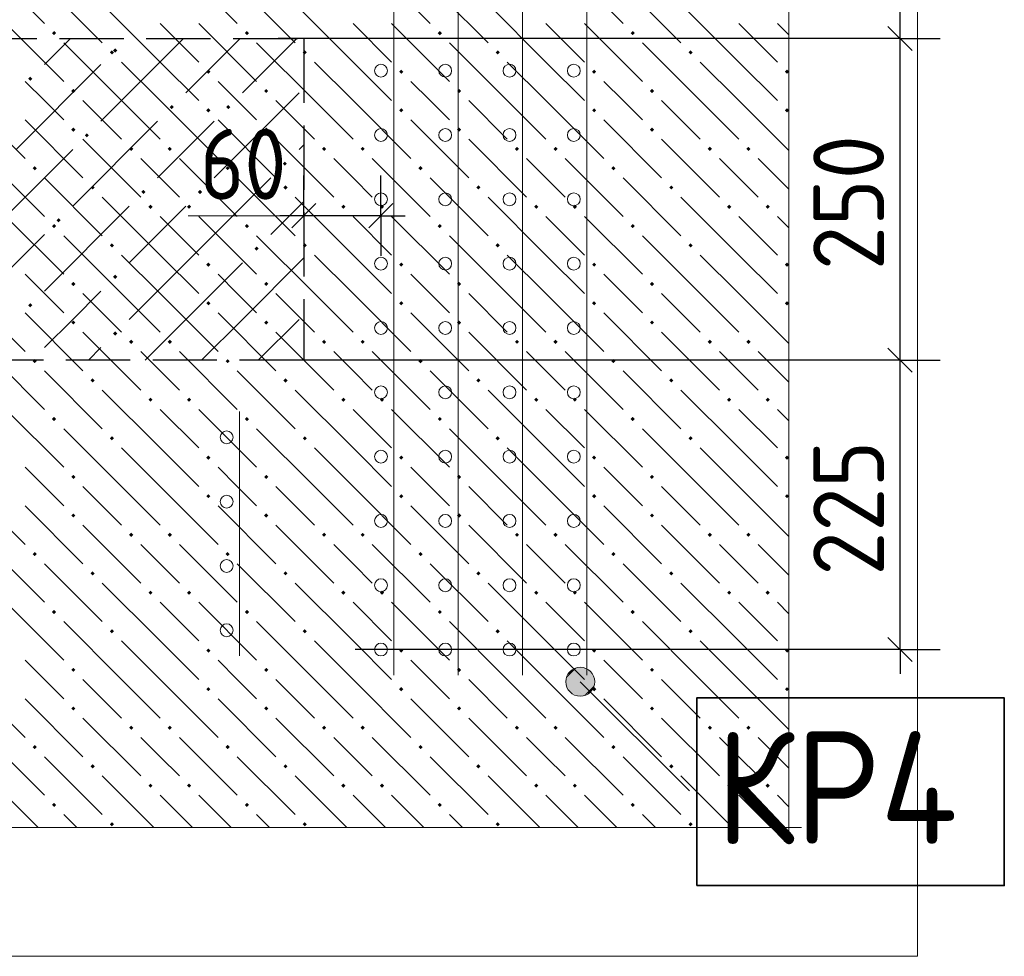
# Model space of a CAD drawing. Header units: millimetres. Extents: x 0 to 50400, y 0 to 35640.
# Tile 33 of 46: x 22307 to 25983, y 19363 to 22858. Entities that reach past the tile are written whole.
import ezdxf

# ---------------------------------------------------------------- set-up
doc = ezdxf.new("R2010")
doc.units = ezdxf.units.MM
doc.linetypes.add('______2', pattern=[324, 240, -84])
for name, color, linetype, lineweight in [('Standard', 7, 'Continuous', 25), ('ЖБ Перекрытие верхний уровень', 7, 'Continuous', 35), ('ЖБ Пилон', 7, 'Continuous', 35), ('Общий01', 7, 'Continuous', 13), ('Размерная линия_ общее', 7, 'Continuous', 13), ('Текст_ общее', 7, 'Continuous', 25)]:
    doc.layers.add(name, color=color, linetype=linetype, lineweight=lineweight)
doc.layers.add('Вспомогательная арматура', color=7, linetype='Continuous', lineweight=18, true_color=0x656565)
doc.layers.add('Поперечная арматура', color=7, linetype='Continuous', lineweight=18, true_color=0x5a2814)
doc.layers.add('Размерная выноска', color=7, linetype='Continuous')
doc.styles.add('ISOCPEUR', font='txt')

msp = doc.modelspace()

# ---------------------------------------------------------------- hatches: boundary and pattern name
at = {"layer": 'Standard', "linetype": 'Continuous', "lineweight": 13, "transparency": 33554687}
for points in [[(22655.9, 22743.5), (22663.7, 22751.3), (22671.5, 22743.5), (22663.7, 22735.7)], [(22339.1, 22637.9), (22346.9, 22645.7), (22354.7, 22637.9), (22346.9, 22630.1)], [(22867.1, 22532.3), (22874.9, 22540.1), (22882.7, 22532.3), (22874.9, 22524.5)], [(23078.3, 22532.3), (23086.1, 22540.1), (23093.9, 22532.3), (23086.1, 22524.5)], [(22550.3, 22426.7), (22558.1, 22434.5), (22565.9, 22426.7), (22558.1, 22418.9)], [(23289.5, 22321.1), (23297.3, 22328.9), (23305.1, 22321.1), (23297.3, 22313.3)], [(22761.5, 22215.5), (22769.3, 22223.3), (22777.1, 22215.5), (22769.3, 22207.7)], [(22972.7, 22215.5), (22980.5, 22223.3), (22988.3, 22215.5), (22980.5, 22207.7)], [(22444.7, 22109.9), (22452.5, 22117.7), (22460.3, 22109.9), (22452.5, 22102.1)], [(23183.9, 22004.3), (23191.7, 22012.1), (23199.5, 22004.3), (23191.7, 21996.5)], [(22655.9, 21898.7), (22663.7, 21906.5), (22671.5, 21898.7), (22663.7, 21890.9)], [(22339.1, 21793.1), (22346.9, 21800.9), (22354.7, 21793.1), (22346.9, 21785.3)], [(22655.9, 21687.5), (22663.7, 21695.3), (22671.5, 21687.5), (22663.7, 21679.7)], [(22345.3, 21588.1), (22346.9, 21589.7), (22348.5, 21588.1)]]:
    msp.add_hatch(color=7, dxfattribs=at).paths.add_polyline_path(points, flags=16)
at = {"layer": 'ЖБ Перекрытие верхний уровень', "linetype": 'Continuous', "lineweight": 18, "transparency": 33554687}
for points in [[(22427.9, 22808.3), (22435.7, 22816.1), (22443.5, 22808.3), (22435.7, 22800.5)], [(23147.9, 22808.3), (23155.7, 22816.1), (23163.5, 22808.3), (23155.7, 22800.5)], [(23867.9, 22808.3), (23875.7, 22816.1), (23883.5, 22808.3), (23875.7, 22800.5)], [(24587.9, 22808.3), (24595.7, 22816.1), (24603.5, 22808.3), (24595.7, 22800.5)], [(22643.9, 22736.3), (22651.7, 22744.1), (22659.5, 22736.3), (22651.7, 22728.5)], [(23363.9, 22736.3), (23371.7, 22744.1), (23379.5, 22736.3), (23371.7, 22728.5)], [(24083.9, 22736.3), (24091.7, 22744.1), (24099.5, 22736.3), (24091.7, 22728.5)], [(24803.9, 22736.3), (24811.7, 22744.1), (24819.5, 22736.3), (24811.7, 22728.5)], [(23003.9, 22664.3), (23011.7, 22672.1), (23019.5, 22664.3), (23011.7, 22656.5)], [(23723.9, 22664.3), (23731.7, 22672.1), (23739.5, 22664.3), (23731.7, 22656.5)], [(24443.9, 22664.3), (24451.7, 22672.1), (24459.5, 22664.3), (24451.7, 22656.5)], [(25163.9, 22664.3), (25171.7, 22672.1), (25178.3, 22665.5), (25178.3, 22663.1), (25171.7, 22656.5)], [(22499.9, 22592.3), (22507.7, 22600.1), (22515.5, 22592.3), (22507.7, 22584.5)], [(23219.9, 22592.3), (23227.7, 22600.1), (23235.5, 22592.3), (23227.7, 22584.5)], [(23939.9, 22592.3), (23947.7, 22600.1), (23955.5, 22592.3), (23947.7, 22584.5)], [(24659.9, 22592.3), (24667.7, 22600.1), (24675.5, 22592.3), (24667.7, 22584.5)], [(23003.9, 22520.3), (23011.7, 22528.1), (23019.5, 22520.3), (23011.7, 22512.5)], [(23723.9, 22520.3), (23731.7, 22528.1), (23739.5, 22520.3), (23731.7, 22512.5)], [(24443.9, 22520.3), (24451.7, 22528.1), (24459.5, 22520.3), (24451.7, 22512.5)], [(25163.9, 22520.3), (25171.7, 22528.1), (25178.3, 22521.5), (25178.3, 22519.1), (25171.7, 22512.5)], [(22499.9, 22448.3), (22507.7, 22456.1), (22515.5, 22448.3), (22507.7, 22440.5)], [(23219.9, 22448.3), (23227.7, 22456.1), (23235.5, 22448.3), (23227.7, 22440.5)], [(23939.9, 22448.3), (23947.7, 22456.1), (23955.5, 22448.3), (23947.7, 22440.5)], [(24659.9, 22448.3), (24667.7, 22456.1), (24675.5, 22448.3), (24667.7, 22440.5)], [(22715.9, 22376.3), (22723.7, 22384.1), (22731.5, 22376.3), (22723.7, 22368.5)], [(22859.9, 22376.3), (22867.7, 22384.1), (22875.5, 22376.3), (22867.7, 22368.5)], [(23435.9, 22376.3), (23443.7, 22384.1), (23451.5, 22376.3), (23443.7, 22368.5)], [(23579.9, 22376.3), (23587.7, 22384.1), (23595.5, 22376.3), (23587.7, 22368.5)], [(24155.9, 22376.3), (24163.7, 22384.1), (24171.5, 22376.3), (24163.7, 22368.5)], [(24299.9, 22376.3), (24307.7, 22384.1), (24315.5, 22376.3), (24307.7, 22368.5)], [(24875.9, 22376.3), (24883.7, 22384.1), (24891.5, 22376.3), (24883.7, 22368.5)], [(25019.9, 22376.3), (25027.7, 22384.1), (25035.5, 22376.3), (25027.7, 22368.5)], [(22355.9, 22304.3), (22363.7, 22312.1), (22371.5, 22304.3), (22363.7, 22296.5)], [(23075.9, 22304.3), (23083.7, 22312.1), (23091.5, 22304.3), (23083.7, 22296.5)], [(23795.9, 22304.3), (23803.7, 22312.1), (23811.5, 22304.3), (23803.7, 22296.5)], [(24515.9, 22304.3), (24523.7, 22312.1), (24531.5, 22304.3), (24523.7, 22296.5)], [(22571.9, 22232.3), (22579.7, 22240.1), (22587.5, 22232.3), (22579.7, 22224.5)], [(23291.9, 22232.3), (23299.7, 22240.1), (23307.5, 22232.3), (23299.7, 22224.5)], [(24011.9, 22232.3), (24019.7, 22240.1), (24027.5, 22232.3), (24019.7, 22224.5)], [(24731.9, 22232.3), (24739.7, 22240.1), (24747.5, 22232.3), (24739.7, 22224.5)], [(22787.9, 22160.3), (22795.7, 22168.1), (22803.5, 22160.3), (22795.7, 22152.5)], [(22931.9, 22160.3), (22939.7, 22168.1), (22947.5, 22160.3), (22939.7, 22152.5)], [(23507.9, 22160.3), (23515.7, 22168.1), (23523.5, 22160.3), (23515.7, 22152.5)], [(23651.9, 22160.3), (23659.7, 22168.1), (23667.5, 22160.3), (23659.7, 22152.5)], [(24227.9, 22160.3), (24235.7, 22168.1), (24243.5, 22160.3), (24235.7, 22152.5)], [(24371.9, 22160.3), (24379.7, 22168.1), (24387.5, 22160.3), (24379.7, 22152.5)], [(24947.9, 22160.3), (24955.7, 22168.1), (24963.5, 22160.3), (24955.7, 22152.5)], [(25091.9, 22160.3), (25099.7, 22168.1), (25107.5, 22160.3), (25099.7, 22152.5)], [(22427.9, 22088.3), (22435.7, 22096.1), (22443.5, 22088.3), (22435.7, 22080.5)], [(23147.9, 22088.3), (23155.7, 22096.1), (23163.5, 22088.3), (23155.7, 22080.5)], [(23867.9, 22088.3), (23875.7, 22096.1), (23883.5, 22088.3), (23875.7, 22080.5)], [(24587.9, 22088.3), (24595.7, 22096.1), (24603.5, 22088.3), (24595.7, 22080.5)], [(22643.9, 22016.3), (22651.7, 22024.1), (22659.5, 22016.3), (22651.7, 22008.5)], [(23363.9, 22016.3), (23371.7, 22024.1), (23379.5, 22016.3), (23371.7, 22008.5)], [(24083.9, 22016.3), (24091.7, 22024.1), (24099.5, 22016.3), (24091.7, 22008.5)], [(24803.9, 22016.3), (24811.7, 22024.1), (24819.5, 22016.3), (24811.7, 22008.5)], [(23003.9, 21944.3), (23011.7, 21952.1), (23019.5, 21944.3), (23011.7, 21936.5)], [(23723.9, 21944.3), (23731.7, 21952.1), (23739.5, 21944.3), (23731.7, 21936.5)], [(24443.9, 21944.3), (24451.7, 21952.1), (24459.5, 21944.3), (24451.7, 21936.5)], [(25163.9, 21944.3), (25171.7, 21952.1), (25178.3, 21945.5), (25178.3, 21943.1), (25171.7, 21936.5)], [(22499.9, 21872.3), (22507.7, 21880.1), (22515.5, 21872.3), (22507.7, 21864.5)], [(23219.9, 21872.3), (23227.7, 21880.1), (23235.5, 21872.3), (23227.7, 21864.5)], [(23939.9, 21872.3), (23947.7, 21880.1), (23955.5, 21872.3), (23947.7, 21864.5)], [(24659.9, 21872.3), (24667.7, 21880.1), (24675.5, 21872.3), (24667.7, 21864.5)], [(23003.9, 21800.3), (23011.7, 21808.1), (23019.5, 21800.3), (23011.7, 21792.5)], [(23723.9, 21800.3), (23731.7, 21808.1), (23739.5, 21800.3), (23731.7, 21792.5)], [(24443.9, 21800.3), (24451.7, 21808.1), (24459.5, 21800.3), (24451.7, 21792.5)], [(25163.9, 21800.3), (25171.7, 21808.1), (25178.3, 21801.5), (25178.3, 21799.1), (25171.7, 21792.5)], [(22499.9, 21728.3), (22507.7, 21736.1), (22515.5, 21728.3), (22507.7, 21720.5)], [(23219.9, 21728.3), (23227.7, 21736.1), (23235.5, 21728.3), (23227.7, 21720.5)], [(23939.9, 21728.3), (23947.7, 21736.1), (23955.5, 21728.3), (23947.7, 21720.5)], [(24659.9, 21728.3), (24667.7, 21736.1), (24675.5, 21728.3), (24667.7, 21720.5)], [(22715.9, 21656.3), (22723.7, 21664.1), (22731.5, 21656.3), (22723.7, 21648.5)], [(22859.9, 21656.3), (22867.7, 21664.1), (22875.5, 21656.3), (22867.7, 21648.5)], [(23435.9, 21656.3), (23443.7, 21664.1), (23451.5, 21656.3), (23443.7, 21648.5)], [(23579.9, 21656.3), (23587.7, 21664.1), (23595.5, 21656.3), (23587.7, 21648.5)], [(24155.9, 21656.3), (24163.7, 21664.1), (24171.5, 21656.3), (24163.7, 21648.5)], [(24299.9, 21656.3), (24307.7, 21664.1), (24315.5, 21656.3), (24307.7, 21648.5)], [(24875.9, 21656.3), (24883.7, 21664.1), (24891.5, 21656.3), (24883.7, 21648.5)], [(25019.9, 21656.3), (25027.7, 21664.1), (25035.5, 21656.3), (25027.7, 21648.5)], [(22355.9, 21584.3), (22363.7, 21592.1), (22371.5, 21584.3), (22363.7, 21576.5)], [(23075.9, 21584.3), (23083.7, 21592.1), (23091.5, 21584.3), (23083.7, 21576.5)], [(23795.9, 21584.3), (23803.7, 21592.1), (23811.5, 21584.3), (23803.7, 21576.5)], [(24515.9, 21584.3), (24523.7, 21592.1), (24531.5, 21584.3), (24523.7, 21576.5)], [(22571.9, 21512.3), (22579.7, 21520.1), (22587.5, 21512.3), (22579.7, 21504.5)], [(23291.9, 21512.3), (23299.7, 21520.1), (23307.5, 21512.3), (23299.7, 21504.5)], [(24011.9, 21512.3), (24019.7, 21520.1), (24027.5, 21512.3), (24019.7, 21504.5)], [(24731.9, 21512.3), (24739.7, 21520.1), (24747.5, 21512.3), (24739.7, 21504.5)], [(22787.9, 21440.3), (22795.7, 21448.1), (22803.5, 21440.3), (22795.7, 21432.5)], [(22931.9, 21440.3), (22939.7, 21448.1), (22947.5, 21440.3), (22939.7, 21432.5)], [(23507.9, 21440.3), (23515.7, 21448.1), (23523.5, 21440.3), (23515.7, 21432.5)], [(23651.9, 21440.3), (23659.7, 21448.1), (23667.5, 21440.3), (23659.7, 21432.5)], [(24227.9, 21440.3), (24235.7, 21448.1), (24243.5, 21440.3), (24235.7, 21432.5)], [(24371.9, 21440.3), (24379.7, 21448.1), (24387.5, 21440.3), (24379.7, 21432.5)], [(24947.9, 21440.3), (24955.7, 21448.1), (24963.5, 21440.3), (24955.7, 21432.5)], [(25091.9, 21440.3), (25099.7, 21448.1), (25107.5, 21440.3), (25099.7, 21432.5)], [(22427.9, 21368.3), (22435.7, 21376.1), (22443.5, 21368.3), (22435.7, 21360.5)], [(23147.9, 21368.3), (23155.7, 21376.1), (23163.5, 21368.3), (23155.7, 21360.5)], [(23867.9, 21368.3), (23875.7, 21376.1), (23883.5, 21368.3), (23875.7, 21360.5)], [(24587.9, 21368.3), (24595.7, 21376.1), (24603.5, 21368.3), (24595.7, 21360.5)], [(22643.9, 21296.3), (22651.7, 21304.1), (22659.5, 21296.3), (22651.7, 21288.5)], [(23363.9, 21296.3), (23371.7, 21304.1), (23379.5, 21296.3), (23371.7, 21288.5)], [(24083.9, 21296.3), (24091.7, 21304.1), (24099.5, 21296.3), (24091.7, 21288.5)], [(24803.9, 21296.3), (24811.7, 21304.1), (24819.5, 21296.3), (24811.7, 21288.5)], [(23003.9, 21224.3), (23011.7, 21232.1), (23019.5, 21224.3), (23011.7, 21216.5)], [(23723.9, 21224.3), (23731.7, 21232.1), (23739.5, 21224.3), (23731.7, 21216.5)], [(24443.9, 21224.3), (24451.7, 21232.1), (24459.5, 21224.3), (24451.7, 21216.5)], [(25163.9, 21224.3), (25171.7, 21232.1), (25178.3, 21225.5), (25178.3, 21223.1), (25171.7, 21216.5)], [(22499.9, 21152.3), (22507.7, 21160.1), (22515.5, 21152.3), (22507.7, 21144.5)], [(23219.9, 21152.3), (23227.7, 21160.1), (23235.5, 21152.3), (23227.7, 21144.5)], [(23939.9, 21152.3), (23947.7, 21160.1), (23955.5, 21152.3), (23947.7, 21144.5)], [(24659.9, 21152.3), (24667.7, 21160.1), (24675.5, 21152.3), (24667.7, 21144.5)], [(23003.9, 21080.3), (23011.7, 21088.1), (23019.5, 21080.3), (23011.7, 21072.5)], [(23723.9, 21080.3), (23731.7, 21088.1), (23739.5, 21080.3), (23731.7, 21072.5)], [(24443.9, 21080.3), (24451.7, 21088.1), (24459.5, 21080.3), (24451.7, 21072.5)], [(25163.9, 21080.3), (25171.7, 21088.1), (25178.3, 21081.5), (25178.3, 21079.1), (25171.7, 21072.5)], [(22499.9, 21008.3), (22507.7, 21016.1), (22515.5, 21008.3), (22507.7, 21000.5)], [(23219.9, 21008.3), (23227.7, 21016.1), (23235.5, 21008.3), (23227.7, 21000.5)], [(23939.9, 21008.3), (23947.7, 21016.1), (23955.5, 21008.3), (23947.7, 21000.5)], [(24659.9, 21008.3), (24667.7, 21016.1), (24675.5, 21008.3), (24667.7, 21000.5)], [(22715.9, 20936.3), (22723.7, 20944.1), (22731.5, 20936.3), (22723.7, 20928.5)], [(22859.9, 20936.3), (22867.7, 20944.1), (22875.5, 20936.3), (22867.7, 20928.5)], [(23435.9, 20936.3), (23443.7, 20944.1), (23451.5, 20936.3), (23443.7, 20928.5)], [(23579.9, 20936.3), (23587.7, 20944.1), (23595.5, 20936.3), (23587.7, 20928.5)], [(24155.9, 20936.3), (24163.7, 20944.1), (24171.5, 20936.3), (24163.7, 20928.5)], [(24299.9, 20936.3), (24307.7, 20944.1), (24315.5, 20936.3), (24307.7, 20928.5)], [(24875.9, 20936.3), (24883.7, 20944.1), (24891.5, 20936.3), (24883.7, 20928.5)], [(25019.9, 20936.3), (25027.7, 20944.1), (25035.5, 20936.3), (25027.7, 20928.5)], [(22355.9, 20864.3), (22363.7, 20872.1), (22371.5, 20864.3), (22363.7, 20856.5)], [(23075.9, 20864.3), (23083.7, 20872.1), (23091.5, 20864.3), (23083.7, 20856.5)], [(23795.9, 20864.3), (23803.7, 20872.1), (23811.5, 20864.3), (23803.7, 20856.5)], [(24515.9, 20864.3), (24523.7, 20872.1), (24531.5, 20864.3), (24523.7, 20856.5)], [(22571.9, 20792.3), (22579.7, 20800.1), (22587.5, 20792.3), (22579.7, 20784.5)], [(23291.9, 20792.3), (23299.7, 20800.1), (23307.5, 20792.3), (23299.7, 20784.5)], [(24011.9, 20792.3), (24019.7, 20800.1), (24027.5, 20792.3), (24019.7, 20784.5)], [(24731.9, 20792.3), (24739.7, 20800.1), (24747.5, 20792.3), (24739.7, 20784.5)], [(22787.9, 20720.3), (22795.7, 20728.1), (22803.5, 20720.3), (22795.7, 20712.5)], [(22931.9, 20720.3), (22939.7, 20728.1), (22947.5, 20720.3), (22939.7, 20712.5)], [(23507.9, 20720.3), (23515.7, 20728.1), (23523.5, 20720.3), (23515.7, 20712.5)], [(23651.9, 20720.3), (23659.7, 20728.1), (23667.5, 20720.3), (23659.7, 20712.5)], [(24227.9, 20720.3), (24235.7, 20728.1), (24243.5, 20720.3), (24235.7, 20712.5)], [(24371.9, 20720.3), (24379.7, 20728.1), (24387.5, 20720.3), (24379.7, 20712.5)], [(24947.9, 20720.3), (24955.7, 20728.1), (24963.5, 20720.3), (24955.7, 20712.5)], [(25091.9, 20720.3), (25099.7, 20728.1), (25107.5, 20720.3), (25099.7, 20712.5)], [(22427.9, 20648.3), (22435.7, 20656.1), (22443.5, 20648.3), (22435.7, 20640.5)], [(23147.9, 20648.3), (23155.7, 20656.1), (23163.5, 20648.3), (23155.7, 20640.5)], [(23867.9, 20648.3), (23875.7, 20656.1), (23883.5, 20648.3), (23875.7, 20640.5)], [(24587.9, 20648.3), (24595.7, 20656.1), (24603.5, 20648.3), (24595.7, 20640.5)], [(22643.9, 20576.3), (22651.7, 20584.1), (22659.5, 20576.3), (22651.7, 20568.5)], [(23363.9, 20576.3), (23371.7, 20584.1), (23379.5, 20576.3), (23371.7, 20568.5)], [(24083.9, 20576.3), (24091.7, 20584.1), (24099.5, 20576.3), (24091.7, 20568.5)], [(24803.9, 20576.3), (24811.7, 20584.1), (24819.5, 20576.3), (24811.7, 20568.5)], [(23003.9, 20504.3), (23011.7, 20512.1), (23019.5, 20504.3), (23011.7, 20496.5)], [(23723.9, 20504.3), (23731.7, 20512.1), (23739.5, 20504.3), (23731.7, 20496.5)], [(24443.9, 20504.3), (24451.7, 20512.1), (24459.5, 20504.3), (24451.7, 20496.5)], [(25163.9, 20504.3), (25171.7, 20512.1), (25178.3, 20505.5), (25178.3, 20503.1), (25171.7, 20496.5)], [(22499.9, 20432.3), (22507.7, 20440.1), (22515.5, 20432.3), (22507.7, 20424.5)], [(23219.9, 20432.3), (23227.7, 20440.1), (23235.5, 20432.3), (23227.7, 20424.5)], [(23939.9, 20432.3), (23947.7, 20440.1), (23955.5, 20432.3), (23947.7, 20424.5)], [(24659.9, 20432.3), (24667.7, 20440.1), (24675.5, 20432.3), (24667.7, 20424.5)], [(23003.9, 20360.3), (23011.7, 20368.1), (23019.5, 20360.3), (23011.7, 20352.5)], [(23723.9, 20360.3), (23731.7, 20368.1), (23739.5, 20360.3), (23731.7, 20352.5)], [(24443.9, 20360.3), (24451.7, 20368.1), (24459.5, 20360.3), (24451.7, 20352.5)], [(25163.9, 20360.3), (25171.7, 20368.1), (25178.3, 20361.5), (25178.3, 20359.1), (25171.7, 20352.5)], [(22499.9, 20288.3), (22507.7, 20296.1), (22515.5, 20288.3), (22507.7, 20280.5)], [(23219.9, 20288.3), (23227.7, 20296.1), (23235.5, 20288.3), (23227.7, 20280.5)], [(23939.9, 20288.3), (23947.7, 20296.1), (23955.5, 20288.3), (23947.7, 20280.5)], [(24659.9, 20288.3), (24667.7, 20296.1), (24675.5, 20288.3), (24667.7, 20280.5)], [(22715.9, 20216.3), (22723.7, 20224.1), (22731.5, 20216.3), (22723.7, 20208.5)], [(22859.9, 20216.3), (22867.7, 20224.1), (22875.5, 20216.3), (22867.7, 20208.5)], [(23435.9, 20216.3), (23443.7, 20224.1), (23451.5, 20216.3), (23443.7, 20208.5)], [(23579.9, 20216.3), (23587.7, 20224.1), (23595.5, 20216.3), (23587.7, 20208.5)], [(24155.9, 20216.3), (24163.7, 20224.1), (24171.5, 20216.3), (24163.7, 20208.5)], [(24299.9, 20216.3), (24307.7, 20224.1), (24315.5, 20216.3), (24307.7, 20208.5)], [(24875.9, 20216.3), (24883.7, 20224.1), (24891.5, 20216.3), (24883.7, 20208.5)], [(25019.9, 20216.3), (25027.7, 20224.1), (25035.5, 20216.3), (25027.7, 20208.5)], [(22355.9, 20144.3), (22363.7, 20152.1), (22371.5, 20144.3), (22363.7, 20136.5)], [(23075.9, 20144.3), (23083.7, 20152.1), (23091.5, 20144.3), (23083.7, 20136.5)], [(23795.9, 20144.3), (23803.7, 20152.1), (23811.5, 20144.3), (23803.7, 20136.5)], [(24515.9, 20144.3), (24523.7, 20152.1), (24531.5, 20144.3), (24523.7, 20136.5)], [(22571.9, 20072.3), (22579.7, 20080.1), (22587.5, 20072.3), (22579.7, 20064.5)], [(23291.9, 20072.3), (23299.7, 20080.1), (23307.5, 20072.3), (23299.7, 20064.5)], [(24011.9, 20072.3), (24019.7, 20080.1), (24027.5, 20072.3), (24019.7, 20064.5)], [(24731.9, 20072.3), (24739.7, 20080.1), (24747.5, 20072.3), (24739.7, 20064.5)], [(22787.9, 20000.3), (22795.7, 20008.1), (22803.5, 20000.3), (22795.7, 19992.5)], [(22931.9, 20000.3), (22939.7, 20008.1), (22947.5, 20000.3), (22939.7, 19992.5)], [(23507.9, 20000.3), (23515.7, 20008.1), (23523.5, 20000.3), (23515.7, 19992.5)], [(23651.9, 20000.3), (23659.7, 20008.1), (23667.5, 20000.3), (23659.7, 19992.5)], [(24227.9, 20000.3), (24235.7, 20008.1), (24243.5, 20000.3), (24235.7, 19992.5)], [(24371.9, 20000.3), (24379.7, 20008.1), (24387.5, 20000.3), (24379.7, 19992.5)], [(24947.9, 20000.3), (24955.7, 20008.1), (24963.5, 20000.3), (24955.7, 19992.5)], [(25091.9, 20000.3), (25099.7, 20008.1), (25107.5, 20000.3), (25099.7, 19992.5)], [(22427.9, 19928.3), (22435.7, 19936.1), (22443.5, 19928.3), (22435.7, 19920.5)], [(23147.9, 19928.3), (23155.7, 19936.1), (23163.5, 19928.3), (23155.7, 19920.5)], [(23867.9, 19928.3), (23875.7, 19936.1), (23883.5, 19928.3), (23875.7, 19920.5)], [(24587.9, 19928.3), (24595.7, 19936.1), (24603.5, 19928.3), (24595.7, 19920.5)], [(22643.9, 19856.3), (22651.7, 19864.1), (22659.5, 19856.3), (22651.7, 19848.5)], [(23363.9, 19856.3), (23371.7, 19864.1), (23379.5, 19856.3), (23371.7, 19848.5)], [(24083.9, 19856.3), (24091.7, 19864.1), (24099.5, 19856.3), (24091.7, 19848.5)], [(24803.9, 19856.3), (24811.7, 19864.1), (24819.5, 19856.3), (24811.7, 19848.5)]]:
    msp.add_hatch(color=7, dxfattribs=at).paths.add_polyline_path(points, flags=16)
at = {"layer": 'Общий01', "linetype": 'Continuous', "lineweight": 13, "transparency": 33554687}
for points in [[(24348, 20401.8), (24386.1, 20440), (24361.7, 20426.3)], [(24386.1, 20440), (24348, 20401.8), (24348, 20374.4)], [(24386.1, 20440), (24348, 20374.4), (24413.6, 20440)], [(24413.6, 20440), (24348, 20374.4), (24361.7, 20349.9)], [(24413.6, 20440), (24361.7, 20349.9), (24438.1, 20426.3)], [(24438.1, 20426.3), (24361.7, 20349.9), (24386.1, 20336.2)], [(24438.1, 20426.3), (24386.1, 20336.2), (24451.8, 20401.8)], [(24451.8, 20401.8), (24386.1, 20336.2), (24413.6, 20336.2)], [(24451.8, 20401.8), (24413.6, 20336.2), (24451.8, 20374.4)], [(24451.8, 20374.4), (24413.6, 20336.2), (24438.1, 20349.9)]]:
    msp.add_hatch(color=7, dxfattribs=at).paths.add_polyline_path(points)

# ---------------------------------------------------------------- linework, layer by layer
at = {"layer": 'Standard', "color": 7, "linetype": 'Continuous', "lineweight": -3, "transparency": 33554687}
for p, q in [((25593.6, 22788.1), (25593.6, 23868.1)), ((25593.6, 21588.1), (25593.6, 22788.1)), ((23367.9, 22127.1), (23277.9, 22127.1)), ((23655.9, 22127.1), (23367.9, 22127.1)), ((23655.9, 22127.1), (23745.9, 22127.1)), ((25593.6, 20508.1), (25593.6, 20418.1))]:
    msp.add_line(p, q, dxfattribs=at)
at = {"layer": 'Standard', "color": 7, "linetype": 'Continuous', "lineweight": 25, "transparency": 33554687}
for p, q in [((25638.6, 22743.1), (25548.6, 22833.1)), ((23412.9, 22172.1), (23322.9, 22082.1)), ((23700.9, 22172.1), (23610.9, 22082.1)), ((25638.6, 21543.1), (25548.6, 21633.1)), ((25638.6, 20463.1), (25548.6, 20553.1))]:
    msp.add_line(p, q, dxfattribs=at)
at = {"layer": 'Standard', "color": 253, "linetype": 'Continuous', "lineweight": 13, "true_color": 0xa0a0a0, "transparency": 33554687}
for p, q in [((22399.7, 22690.7), (22497.1, 22788.1)), ((22919.5, 22788.1), (22610.9, 22479.5)), ((23130.7, 22788.1), (22927.7, 22585.1)), ((23341.9, 22788.1), (23138.9, 22585.1)), ((22610.9, 22690.7), (22294.1, 22373.9)), ((23350.1, 22585.1), (23033.3, 22268.3)), ((22822.1, 22479.5), (22505.3, 22162.7)), ((22927.7, 22373.9), (23033.3, 22479.5)), ((23367.9, 22391.7), (23350.1, 22373.9)), ((22505.3, 22373.9), (22188.5, 22057.1)), ((22822.1, 22268.3), (22927.7, 22373.9)), ((22927.7, 21951.5), (23244.5, 22268.3)), ((22716.5, 22162.7), (22399.7, 21845.9)), ((22927.7, 22162.7), (22716.5, 21951.5)), ((23367.9, 22180.5), (23244.5, 22057.1)), ((22082.9, 21740.3), (22399.7, 22057.1)), ((22927.7, 21951.5), (22716.5, 21740.3)), ((23138.9, 21951.5), (22927.7, 21740.3)), ((23138.9, 21740.3), (23367.9, 21969.3)), ((22505.3, 21740.3), (22610.9, 21845.9)), ((22399.7, 21634.7), (22505.3, 21740.3)), ((22927.7, 21740.3), (22775.5, 21588.1)), ((23138.9, 21740.3), (22986.7, 21588.1)), ((23350.1, 21740.3), (23197.9, 21588.1)), ((22610.9, 21634.7), (22564.3, 21588.1))]:
    msp.add_line(p, q, dxfattribs=at)
at = {"layer": 'Standard', "color": 251, "linetype": 'Continuous', "lineweight": -3, "true_color": 0x656565, "transparency": 33554687}
for p, q in [((25593.6, 22788.1), (25443.6, 22788.1)), ((25593.6, 22788.1), (25743.6, 22788.1)), ((23367.9, 22127.1), (23367.9, 22277.1)), ((23655.9, 22127.1), (23655.9, 22277.1)), ((23655.9, 22127.1), (23655.9, 22174.9)), ((23367.9, 22127.1), (23367.9, 22157.8)), ((23367.9, 22127.1), (23367.9, 21977.1)), ((23655.9, 22127.1), (23655.9, 21977.1)), ((25593.6, 21588.1), (25443.6, 21588.1)), ((25593.6, 21588.1), (25743.6, 21588.1)), ((25593.6, 20508.1), (23559.9, 20508.1)), ((25593.6, 20508.1), (25443.6, 20508.1)), ((25593.6, 20508.1), (25743.6, 20508.1))]:
    msp.add_line(p, q, dxfattribs=at)
at = {"layer": 'Standard', "color": 254, "linetype": 'Continuous', "lineweight": 18, "true_color": 0xc4c4ff, "transparency": 33554687}
msp.add_lwpolyline([(16769.6, 19363.5), (25658.3, 19363.5), (25658.3, 24704.7), (16769.6, 24704.7), (16769.6, 19363.5)], dxfattribs=at)
at = {"layer": 'Standard', "color": 251, "linetype": 'Continuous', "lineweight": -3, "true_color": 0x656565, "transparency": 33554687}
for points in [[(25593.6, 22788.1), (25573.2, 22788.1), (25573.2, 22788.1), (23271.9, 22788.1)], [(25593.6, 21588.1), (25573.2, 21588.1), (25573.2, 21588.1), (25573.2, 21588.1), (25573.2, 21588.1), (23271.9, 21588.1)]]:
    msp.add_lwpolyline(points, dxfattribs=at)
at = {"layer": 'Standard', "color": 7, "linetype": 'Continuous', "lineweight": -3, "transparency": 33554687}
msp.add_lwpolyline([(25593.6, 20508.1), (25593.6, 20680.3), (25593.6, 20680.3), (25593.6, 21588.1)], dxfattribs=at)
at = {"layer": 'Вспомогательная арматура', "color": 251, "linetype": 'Continuous', "lineweight": 18, "true_color": 0x656565, "transparency": 33554687}
for p, q in [((23703.9, 23964.1), (23703.9, 20412.1)), ((23703.9, 23964.1), (23703.9, 20412.1)), ((23943.9, 23964.1), (23943.9, 20412.1)), ((23943.9, 23964.1), (23943.9, 20412.1)), ((24183.9, 23964.1), (24183.9, 20412.1)), ((24183.9, 23964.1), (24183.9, 20412.1)), ((24423.9, 23964.1), (24423.9, 20412.1)), ((24423.9, 23964.1), (24423.9, 20412.1)), ((23127.9, 21396.1), (23127.9, 20484.1)), ((23127.9, 21396.1), (23127.9, 20484.1))]:
    msp.add_line(p, q, dxfattribs=at)
at = {"layer": 'ЖБ Перекрытие верхний уровень', "color": 9, "linetype": 'Continuous', "lineweight": 18, "true_color": 0xc7c7c7, "transparency": 33554687}
for p, q in [((22183.7, 23060.3), (22399.7, 22844.3)), ((22903.7, 23060.3), (23119.7, 22844.3)), ((23623.7, 23060.3), (23839.7, 22844.3)), ((24343.7, 23060.3), (24559.7, 22844.3)), ((22399.7, 22988.3), (22615.7, 22772.3)), ((23119.7, 22988.3), (23335.7, 22772.3)), ((23839.7, 22988.3), (24055.7, 22772.3)), ((24559.7, 22988.3), (24775.7, 22772.3)), ((22831.7, 22700.3), (22615.7, 22916.3)), ((23551.7, 22700.3), (23335.7, 22916.3)), ((24271.7, 22700.3), (24055.7, 22916.3)), ((24991.7, 22700.3), (24775.7, 22916.3)), ((22255.7, 22844.3), (22471.7, 22628.3)), ((22831.7, 22844.3), (22975.7, 22700.3)), ((22975.7, 22844.3), (23191.7, 22628.3)), ((23551.7, 22844.3), (23695.7, 22700.3)), ((23695.7, 22844.3), (23911.7, 22628.3)), ((24271.7, 22844.3), (24415.7, 22700.3)), ((24415.7, 22844.3), (24631.7, 22628.3)), ((24991.7, 22844.3), (25135.7, 22700.3)), ((25135.7, 22844.3), (25178.3, 22801.7)), ((22687.7, 22556.3), (22471.7, 22772.3)), ((23407.7, 22556.3), (23191.7, 22772.3)), ((24127.7, 22556.3), (23911.7, 22772.3)), ((24847.7, 22556.3), (24631.7, 22772.3)), ((22687.7, 22700.3), (22831.7, 22556.3)), ((22831.7, 22700.3), (22975.7, 22556.3)), ((23407.7, 22700.3), (23551.7, 22556.3)), ((23551.7, 22700.3), (23695.7, 22556.3)), ((24127.7, 22700.3), (24271.7, 22556.3)), ((24271.7, 22700.3), (24415.7, 22556.3)), ((24847.7, 22700.3), (24991.7, 22556.3)), ((24991.7, 22700.3), (25135.7, 22556.3)), ((22399.7, 22556.3), (22327.7, 22628.3)), ((23119.7, 22556.3), (23047.7, 22628.3)), ((23839.7, 22556.3), (23767.7, 22628.3)), ((24559.7, 22556.3), (24487.7, 22628.3)), ((22111.7, 22556.3), (22327.7, 22340.3)), ((22471.7, 22484.3), (22399.7, 22556.3)), ((22543.7, 22556.3), (22687.7, 22412.3)), ((22687.7, 22556.3), (22831.7, 22412.3)), ((22831.7, 22556.3), (23047.7, 22340.3)), ((23191.7, 22484.3), (23119.7, 22556.3)), ((23263.7, 22556.3), (23407.7, 22412.3)), ((23407.7, 22556.3), (23551.7, 22412.3)), ((23551.7, 22556.3), (23767.7, 22340.3)), ((23911.7, 22484.3), (23839.7, 22556.3)), ((23983.7, 22556.3), (24127.7, 22412.3)), ((24127.7, 22556.3), (24271.7, 22412.3)), ((24271.7, 22556.3), (24487.7, 22340.3)), ((24631.7, 22484.3), (24559.7, 22556.3)), ((24703.7, 22556.3), (24847.7, 22412.3)), ((24847.7, 22556.3), (24991.7, 22412.3)), ((24991.7, 22556.3), (25178.3, 22369.7)), ((22327.7, 22484.3), (22543.7, 22268.3)), ((23047.7, 22484.3), (23263.7, 22268.3)), ((23767.7, 22484.3), (23983.7, 22268.3)), ((24487.7, 22484.3), (24703.7, 22268.3)), ((22543.7, 22412.3), (22759.7, 22196.3)), ((23263.7, 22412.3), (23479.7, 22196.3)), ((23983.7, 22412.3), (24199.7, 22196.3)), ((24703.7, 22412.3), (24919.7, 22196.3)), ((22183.7, 22340.3), (22399.7, 22124.3)), ((22831.7, 22268.3), (22759.7, 22340.3)), ((22903.7, 22340.3), (23119.7, 22124.3)), ((23551.7, 22268.3), (23479.7, 22340.3)), ((23623.7, 22340.3), (23839.7, 22124.3)), ((24271.7, 22268.3), (24199.7, 22340.3)), ((24343.7, 22340.3), (24559.7, 22124.3)), ((24991.7, 22268.3), (24919.7, 22340.3)), ((25063.7, 22340.3), (25178.3, 22225.7)), ((22399.7, 22268.3), (22615.7, 22052.3)), ((22903.7, 22196.3), (22831.7, 22268.3)), ((23119.7, 22268.3), (23335.7, 22052.3)), ((23623.7, 22196.3), (23551.7, 22268.3)), ((23839.7, 22268.3), (24055.7, 22052.3)), ((24343.7, 22196.3), (24271.7, 22268.3)), ((24559.7, 22268.3), (24775.7, 22052.3)), ((25063.7, 22196.3), (24991.7, 22268.3)), ((22831.7, 21980.3), (22615.7, 22196.3)), ((23551.7, 21980.3), (23335.7, 22196.3)), ((24271.7, 21980.3), (24055.7, 22196.3)), ((24991.7, 21980.3), (24775.7, 22196.3)), ((22255.7, 22124.3), (22471.7, 21908.3)), ((22831.7, 22124.3), (22975.7, 21980.3)), ((22975.7, 22124.3), (23191.7, 21908.3)), ((23551.7, 22124.3), (23695.7, 21980.3)), ((23695.7, 22124.3), (23911.7, 21908.3)), ((24271.7, 22124.3), (24415.7, 21980.3)), ((24415.7, 22124.3), (24631.7, 21908.3)), ((24991.7, 22124.3), (25135.7, 21980.3)), ((25135.7, 22124.3), (25178.3, 22081.7)), ((22687.7, 21836.3), (22471.7, 22052.3)), ((23407.7, 21836.3), (23191.7, 22052.3)), ((24127.7, 21836.3), (23911.7, 22052.3)), ((24847.7, 21836.3), (24631.7, 22052.3)), ((22687.7, 21980.3), (22831.7, 21836.3)), ((22831.7, 21980.3), (22975.7, 21836.3)), ((23407.7, 21980.3), (23551.7, 21836.3)), ((23551.7, 21980.3), (23695.7, 21836.3)), ((24127.7, 21980.3), (24271.7, 21836.3)), ((24271.7, 21980.3), (24415.7, 21836.3)), ((24847.7, 21980.3), (24991.7, 21836.3)), ((24991.7, 21980.3), (25135.7, 21836.3)), ((22399.7, 21836.3), (22327.7, 21908.3)), ((23119.7, 21836.3), (23047.7, 21908.3)), ((23839.7, 21836.3), (23767.7, 21908.3)), ((24559.7, 21836.3), (24487.7, 21908.3)), ((22111.7, 21836.3), (22327.7, 21620.3)), ((22471.7, 21764.3), (22399.7, 21836.3)), ((22543.7, 21836.3), (22687.7, 21692.3)), ((22687.7, 21836.3), (22831.7, 21692.3)), ((22831.7, 21836.3), (23047.7, 21620.3)), ((23191.7, 21764.3), (23119.7, 21836.3)), ((23263.7, 21836.3), (23407.7, 21692.3)), ((23407.7, 21836.3), (23551.7, 21692.3)), ((23551.7, 21836.3), (23767.7, 21620.3)), ((23911.7, 21764.3), (23839.7, 21836.3)), ((23983.7, 21836.3), (24127.7, 21692.3)), ((24127.7, 21836.3), (24271.7, 21692.3)), ((24271.7, 21836.3), (24487.7, 21620.3)), ((24631.7, 21764.3), (24559.7, 21836.3)), ((24703.7, 21836.3), (24847.7, 21692.3)), ((24847.7, 21836.3), (24991.7, 21692.3)), ((24991.7, 21836.3), (25178.3, 21649.7)), ((22327.7, 21764.3), (22543.7, 21548.3)), ((23047.7, 21764.3), (23263.7, 21548.3)), ((23767.7, 21764.3), (23983.7, 21548.3)), ((24487.7, 21764.3), (24703.7, 21548.3)), ((22543.7, 21692.3), (22759.7, 21476.3)), ((23263.7, 21692.3), (23479.7, 21476.3)), ((23983.7, 21692.3), (24199.7, 21476.3)), ((24703.7, 21692.3), (24919.7, 21476.3)), ((22183.7, 21620.3), (22399.7, 21404.3)), ((22831.7, 21548.3), (22759.7, 21620.3)), ((22903.7, 21620.3), (23119.7, 21404.3)), ((23551.7, 21548.3), (23479.7, 21620.3)), ((23623.7, 21620.3), (23839.7, 21404.3)), ((24271.7, 21548.3), (24199.7, 21620.3)), ((24343.7, 21620.3), (24559.7, 21404.3)), ((24991.7, 21548.3), (24919.7, 21620.3)), ((25063.7, 21620.3), (25178.3, 21505.7)), ((22399.7, 21548.3), (22615.7, 21332.3)), ((22903.7, 21476.3), (22831.7, 21548.3)), ((23119.7, 21548.3), (23335.7, 21332.3)), ((23623.7, 21476.3), (23551.7, 21548.3)), ((23839.7, 21548.3), (24055.7, 21332.3)), ((24343.7, 21476.3), (24271.7, 21548.3)), ((24559.7, 21548.3), (24775.7, 21332.3)), ((25063.7, 21476.3), (24991.7, 21548.3)), ((22831.7, 21260.3), (22615.7, 21476.3)), ((23551.7, 21260.3), (23335.7, 21476.3)), ((24271.7, 21260.3), (24055.7, 21476.3)), ((24991.7, 21260.3), (24775.7, 21476.3)), ((22255.7, 21404.3), (22471.7, 21188.3)), ((22831.7, 21404.3), (22975.7, 21260.3)), ((22975.7, 21404.3), (23191.7, 21188.3)), ((23551.7, 21404.3), (23695.7, 21260.3)), ((23695.7, 21404.3), (23911.7, 21188.3)), ((24271.7, 21404.3), (24415.7, 21260.3)), ((24415.7, 21404.3), (24631.7, 21188.3)), ((24991.7, 21404.3), (25135.7, 21260.3)), ((25135.7, 21404.3), (25178.3, 21361.7)), ((22687.7, 21116.3), (22471.7, 21332.3)), ((23407.7, 21116.3), (23191.7, 21332.3)), ((24127.7, 21116.3), (23911.7, 21332.3)), ((24847.7, 21116.3), (24631.7, 21332.3)), ((22687.7, 21260.3), (22831.7, 21116.3)), ((22831.7, 21260.3), (22975.7, 21116.3)), ((23407.7, 21260.3), (23551.7, 21116.3)), ((23551.7, 21260.3), (23695.7, 21116.3)), ((24127.7, 21260.3), (24271.7, 21116.3)), ((24271.7, 21260.3), (24415.7, 21116.3)), ((24847.7, 21260.3), (24991.7, 21116.3)), ((24991.7, 21260.3), (25135.7, 21116.3)), ((22399.7, 21116.3), (22327.7, 21188.3)), ((23119.7, 21116.3), (23047.7, 21188.3)), ((23839.7, 21116.3), (23767.7, 21188.3)), ((24559.7, 21116.3), (24487.7, 21188.3)), ((22111.7, 21116.3), (22327.7, 20900.3)), ((22471.7, 21044.3), (22399.7, 21116.3)), ((22543.7, 21116.3), (22687.7, 20972.3)), ((22687.7, 21116.3), (22831.7, 20972.3)), ((22831.7, 21116.3), (23047.7, 20900.3)), ((23191.7, 21044.3), (23119.7, 21116.3)), ((23263.7, 21116.3), (23407.7, 20972.3)), ((23407.7, 21116.3), (23551.7, 20972.3)), ((23551.7, 21116.3), (23767.7, 20900.3)), ((23911.7, 21044.3), (23839.7, 21116.3)), ((23983.7, 21116.3), (24127.7, 20972.3)), ((24127.7, 21116.3), (24271.7, 20972.3)), ((24271.7, 21116.3), (24487.7, 20900.3)), ((24631.7, 21044.3), (24559.7, 21116.3)), ((24703.7, 21116.3), (24847.7, 20972.3)), ((24847.7, 21116.3), (24991.7, 20972.3)), ((24991.7, 21116.3), (25178.3, 20929.7)), ((22327.7, 21044.3), (22543.7, 20828.3)), ((23047.7, 21044.3), (23263.7, 20828.3)), ((23767.7, 21044.3), (23983.7, 20828.3)), ((24487.7, 21044.3), (24703.7, 20828.3)), ((22543.7, 20972.3), (22759.7, 20756.3)), ((23263.7, 20972.3), (23479.7, 20756.3)), ((23983.7, 20972.3), (24199.7, 20756.3)), ((24703.7, 20972.3), (24919.7, 20756.3)), ((22183.7, 20900.3), (22399.7, 20684.3)), ((22831.7, 20828.3), (22759.7, 20900.3)), ((22903.7, 20900.3), (23119.7, 20684.3)), ((23551.7, 20828.3), (23479.7, 20900.3)), ((23623.7, 20900.3), (23839.7, 20684.3)), ((24271.7, 20828.3), (24199.7, 20900.3)), ((24343.7, 20900.3), (24559.7, 20684.3)), ((24991.7, 20828.3), (24919.7, 20900.3)), ((25063.7, 20900.3), (25178.3, 20785.7)), ((22399.7, 20828.3), (22615.7, 20612.3)), ((22903.7, 20756.3), (22831.7, 20828.3)), ((23119.7, 20828.3), (23335.7, 20612.3)), ((23623.7, 20756.3), (23551.7, 20828.3)), ((23839.7, 20828.3), (24055.7, 20612.3)), ((24343.7, 20756.3), (24271.7, 20828.3)), ((24559.7, 20828.3), (24775.7, 20612.3)), ((25063.7, 20756.3), (24991.7, 20828.3)), ((22831.7, 20540.3), (22615.7, 20756.3)), ((23551.7, 20540.3), (23335.7, 20756.3)), ((24271.7, 20540.3), (24055.7, 20756.3)), ((24991.7, 20540.3), (24775.7, 20756.3)), ((22255.7, 20684.3), (22471.7, 20468.3)), ((22831.7, 20684.3), (22975.7, 20540.3)), ((22975.7, 20684.3), (23191.7, 20468.3)), ((23551.7, 20684.3), (23695.7, 20540.3)), ((23695.7, 20684.3), (23911.7, 20468.3)), ((24271.7, 20684.3), (24415.7, 20540.3)), ((24415.7, 20684.3), (24631.7, 20468.3)), ((24991.7, 20684.3), (25135.7, 20540.3)), ((25135.7, 20684.3), (25178.3, 20641.7)), ((22687.7, 20396.3), (22471.7, 20612.3)), ((23407.7, 20396.3), (23191.7, 20612.3)), ((24127.7, 20396.3), (23911.7, 20612.3)), ((24847.7, 20396.3), (24631.7, 20612.3)), ((22687.7, 20540.3), (22831.7, 20396.3)), ((22831.7, 20540.3), (22975.7, 20396.3)), ((23407.7, 20540.3), (23551.7, 20396.3)), ((23551.7, 20540.3), (23695.7, 20396.3)), ((24127.7, 20540.3), (24271.7, 20396.3)), ((24271.7, 20540.3), (24415.7, 20396.3)), ((24847.7, 20540.3), (24991.7, 20396.3)), ((24991.7, 20540.3), (25135.7, 20396.3)), ((22399.7, 20396.3), (22327.7, 20468.3)), ((23119.7, 20396.3), (23047.7, 20468.3)), ((23839.7, 20396.3), (23767.7, 20468.3)), ((24559.7, 20396.3), (24487.7, 20468.3)), ((22111.7, 20396.3), (22327.7, 20180.3)), ((22471.7, 20324.3), (22399.7, 20396.3)), ((22543.7, 20396.3), (22687.7, 20252.3)), ((22687.7, 20396.3), (22831.7, 20252.3)), ((22831.7, 20396.3), (23047.7, 20180.3)), ((23191.7, 20324.3), (23119.7, 20396.3)), ((23263.7, 20396.3), (23407.7, 20252.3)), ((23407.7, 20396.3), (23551.7, 20252.3)), ((23551.7, 20396.3), (23767.7, 20180.3)), ((23911.7, 20324.3), (23839.7, 20396.3)), ((23983.7, 20396.3), (24127.7, 20252.3)), ((24127.7, 20396.3), (24271.7, 20252.3)), ((24271.7, 20396.3), (24487.7, 20180.3)), ((24631.7, 20324.3), (24559.7, 20396.3)), ((24703.7, 20396.3), (24847.7, 20252.3)), ((24847.7, 20396.3), (24991.7, 20252.3)), ((24991.7, 20396.3), (25178.3, 20209.7)), ((22327.7, 20324.3), (22543.7, 20108.3)), ((23047.7, 20324.3), (23263.7, 20108.3)), ((23767.7, 20324.3), (23983.7, 20108.3)), ((24487.7, 20324.3), (24703.7, 20108.3)), ((22543.7, 20252.3), (22759.7, 20036.3)), ((23263.7, 20252.3), (23479.7, 20036.3)), ((23983.7, 20252.3), (24199.7, 20036.3)), ((24703.7, 20252.3), (24919.7, 20036.3)), ((22183.7, 20180.3), (22399.7, 19964.3)), ((22831.7, 20108.3), (22759.7, 20180.3)), ((22903.7, 20180.3), (23119.7, 19964.3)), ((23551.7, 20108.3), (23479.7, 20180.3)), ((23623.7, 20180.3), (23839.7, 19964.3)), ((24271.7, 20108.3), (24199.7, 20180.3)), ((24343.7, 20180.3), (24559.7, 19964.3)), ((24991.7, 20108.3), (24919.7, 20180.3)), ((25063.7, 20180.3), (25178.3, 20065.7)), ((22399.7, 20108.3), (22615.7, 19892.3)), ((22903.7, 20036.3), (22831.7, 20108.3)), ((23119.7, 20108.3), (23335.7, 19892.3)), ((23623.7, 20036.3), (23551.7, 20108.3)), ((23839.7, 20108.3), (24055.7, 19892.3)), ((24343.7, 20036.3), (24271.7, 20108.3)), ((24559.7, 20108.3), (24775.7, 19892.3)), ((25063.7, 20036.3), (24991.7, 20108.3)), ((22808.5, 19843.5), (22615.7, 20036.3)), ((23528.5, 19843.5), (23335.7, 20036.3)), ((24248.5, 19843.5), (24055.7, 20036.3)), ((24968.5, 19843.5), (24775.7, 20036.3)), ((22255.7, 19964.3), (22376.5, 19843.5)), ((22831.7, 19964.3), (22952.5, 19843.5)), ((22975.7, 19964.3), (23096.5, 19843.5)), ((23551.7, 19964.3), (23672.5, 19843.5)), ((23695.7, 19964.3), (23816.5, 19843.5)), ((24271.7, 19964.3), (24392.5, 19843.5)), ((24415.7, 19964.3), (24536.5, 19843.5)), ((24991.7, 19964.3), (25112.5, 19843.5)), ((25135.7, 19964.3), (25178.3, 19921.7)), ((22520.5, 19843.5), (22471.7, 19892.3)), ((23240.5, 19843.5), (23191.7, 19892.3)), ((23960.5, 19843.5), (23911.7, 19892.3)), ((24680.5, 19843.5), (24631.7, 19892.3))]:
    msp.add_line(p, q, dxfattribs=at)
at = {"layer": 'ЖБ Пилон', "color": 253, "linetype": '______2', "lineweight": -3, "true_color": 0xababab, "transparency": 33554687}
for p, q in [((18567.9, 22788.1), (23367.9, 22788.1)), ((23367.9, 22788.1), (23367.9, 21588.1)), ((23367.9, 21588.1), (18567.9, 21588.1))]:
    msp.add_line(p, q, dxfattribs=at)
at = {"layer": 'Общий01', "color": 7, "linetype": 'Continuous', "lineweight": 13, "transparency": 33554687}
for p, q in [((24361.7, 20426.3), (24361.7, 20426.3)), ((24438.1, 20426.3), (24438.1, 20426.3)), ((24399.9, 20388.1), (24807.2, 19980.8)), ((24361.7, 20349.9), (24361.7, 20349.9)), ((24438.1, 20349.9), (24438.1, 20349.9))]:
    msp.add_line(p, q, dxfattribs=at)
msp.add_circle((24399.9, 20388.1), 54, dxfattribs=at)
at = {"layer": 'Поперечная арматура', "color": 19, "linetype": 'Continuous', "lineweight": 18, "true_color": 0x5a2814, "transparency": 33554687}
for centre in [(23655.9, 22668.1), (23895.9, 22668.1), (24135.9, 22668.1), (24375.9, 22668.1), (23655.9, 22428.1), (23895.9, 22428.1), (24135.9, 22428.1), (24375.9, 22428.1), (23655.9, 22188.1), (23895.9, 22188.1), (24135.9, 22188.1), (24375.9, 22188.1), (23655.9, 21948.1), (23895.9, 21948.1), (24135.9, 21948.1), (24375.9, 21948.1), (23655.9, 21708.1), (23895.9, 21708.1), (24135.9, 21708.1), (24375.9, 21708.1), (23655.9, 21468.1), (23895.9, 21468.1), (24135.9, 21468.1), (24375.9, 21468.1), (23079.9, 21300.1), (23655.9, 21228.1), (23895.9, 21228.1), (24135.9, 21228.1), (24375.9, 21228.1), (23079.9, 21060.1), (23655.9, 20988.1), (23895.9, 20988.1), (24135.9, 20988.1), (24375.9, 20988.1), (23079.9, 20820.1), (23655.9, 20748.1), (23895.9, 20748.1), (24135.9, 20748.1), (24375.9, 20748.1), (23079.9, 20580.1), (23655.9, 20508.1), (23895.9, 20508.1), (24135.9, 20508.1), (24375.9, 20508.1)]:
    msp.add_circle(centre, 24, dxfattribs=at)
at = {"layer": 'Размерная выноска', "color": 7, "linetype": 'Continuous', "lineweight": 13, "transparency": 33554687}
for p, q in [((25178.3, 19795.5), (25178.3, 24272.7)), ((17201.6, 19843.5), (25226.3, 19843.5))]:
    msp.add_line(p, q, dxfattribs=at)
at = {"layer": 'Размерная линия_ общее', "color": 7, "linetype": 'Continuous', "lineweight": 13, "transparency": 33554687}
msp.add_line((23367.9, 22127.1), (22935.9, 22127.1), dxfattribs=at)
at = {"layer": 'Текст_ общее', "color": 7, "linetype": 'Continuous', "lineweight": 35, "transparency": 33554687}
msp.add_lwpolyline([(24834.8, 19627.6), (25982.8, 19627.6), (25982.8, 20327.6), (24834.8, 20327.6), (24834.8, 19627.6)], dxfattribs=at)

# ---------------------------------------------------------------- texts
at = {"layer": 'Standard', "color": 7, "linetype": 'Continuous', "lineweight": 25, "transparency": 33554687, "insert": (22979.7, 22187.1), "char_height": 264, "width": 484.728, "attachment_point": 7, "style": 'ISOCPEUR'}
msp.add_mtext('\\W0.87;60', dxfattribs=at)
at = {"layer": 'Standard', "color": 7, "linetype": 'Continuous', "lineweight": 25, "transparency": 33554687, "char_height": 264, "attachment_point": 7, "rotation": 90, "style": 'ISOCPEUR'}
for s, insert, width in [('\\W0.91;250', (25533.6, 21924.1), 674.377), ('\\W0.91;225', (25533.6, 20784.1), 674.386)]:
    msp.add_mtext(s, dxfattribs=dict(at, insert=insert, width=width))
at = {"layer": 'Текст_ общее', "color": 7, "linetype": 'Continuous', "lineweight": 35, "transparency": 33554687, "insert": (24904.8, 19781.6), "char_height": 420, "width": 1201.291, "attachment_point": 7, "style": 'ISOCPEUR'}
msp.add_mtext('\\W0.92;КР4', dxfattribs=at)

doc.saveas('drawing.dxf')
